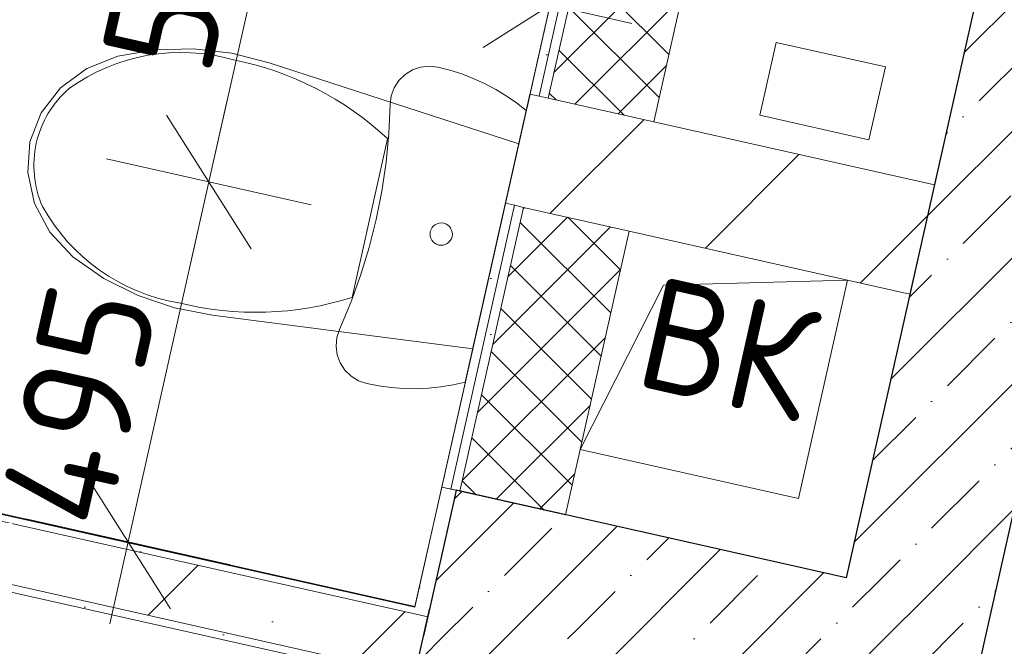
# Model space of a CAD drawing. Header units: millimetres. Extents: x -7145539 to -6664766, y 5874041 to 6141700.
# Tile 129 of 177: x -6932994 to -6931675, y 5902205 to 5903045. Entities that reach past the tile are written whole.
import ezdxf
from ezdxf.enums import TextEntityAlignment as Align

# ---------------------------------------------------------------- set-up
doc = ezdxf.new("R2010")
doc.units = ezdxf.units.MM
doc.header["$MEASUREMENT"] = 0
for name, color, linetype in [('S - квартира_помещение.АР', 7, 'Continuous'), ('АР-Мебель_Оборудование_Технология.АР', 7, 'Continuous'), ('АР-Мебель_Сантехника.АР', 7, 'Continuous'), ('АР-Стены_внутренние_пилоны.АР', 7, 'Continuous'), ('АР-Стены_Перегородки_100_.АР', 7, 'Continuous'), ('АР-Стены_Перегородки_шахты_.АР', 7, 'Continuous'), ('АР-Чертеж-Размеры.АР', 7, 'Continuous'), ('ИОС-Шахты и отверстия.АР', 7, 'Continuous')]:
    doc.layers.add(name, color=color, linetype=linetype)
for name, color, linetype, lineweight in [('S - квартира_помещение.АР_Ном._пера__101', 252, 'Continuous', 0), ('АР-Мебель_Оборудование_Технология.АР_Ном._пера__101', 252, 'Continuous', 0), ('АР-Мебель_Сантехника.АР_Ном._пера__101', 252, 'Continuous', 0), ('АР-Стены_внутренние_пилоны.АР_Ном._пера__1', 7, 'Continuous', 15), ('АР-Стены_Перегородки_100_.АР_Ном._пера__1', 7, 'Continuous', 15), ('АР-Стены_Перегородки_шахты_.АР_Ном._пера__1', 7, 'Continuous', 15), ('АР-Чертеж-Размеры.АР_Ном._пера__1', 7, 'Continuous', 0), ('ИОС-Шахты и отверстия.АР_Ном._пера__1', 7, 'Continuous', 0), ('Паспорта Зон Archicad_Ном._пера__1', 7, 'Continuous', 0)]:
    doc.layers.add(name, color=color, linetype=linetype, lineweight=lineweight)
doc.styles.add('РЎР“Р•РќР•Р\xa0Р\x98Р\xa0_РЎРўР\x98Р›Р¬_1', font='txt')
doc.styles.add('РЎР“Р•РќР•Р\xa0Р\x98Р\xa0_РЎРўР\x98Р›Р¬_6', font='GOST_Common.ttf')
doc.styles.add('РЎР“Р•РќР•Р\xa0Р\x98Р\xa0_РЎРўР\x98Р›Р¬_7', font='txt')
doc.dimstyles.new('СГЕНЕРИР_СТИЛЬ__1', dxfattribs={"dimtxt": 150, "dimasz": 142.5, "dimexe": 0.18, "dimexo": 0.0625, "dimgap": 0, "dimtad": 1, "dimdec": 0, "dimzin": 0, "dimdsep": 46, "dimtxsty": 'РЎР“Р•РќР•Р\xa0Р\x98Р\xa0_РЎРўР\x98Р›Р¬_6', "dimblk": 'ARROWHEAD_6', "dimblk1": 'ARROWHEAD_6', "dimblk2": 'ARROWHEAD_6', "dimcen": 0.09, "dimse1": 1, "dimse2": 1, "dimclrd": 7, "dimclre": 7, "dimclrt": 7, "dimazin": 0, "dimtfac": 1, "dimtdec": 4, "dimtmove": 0, "dimatfit": 3, "dimfxl": 1, "dimtolj": 1, "dimtzin": 0, "dimarcsym": 0})
doc.dimstyles.new('СГЕНЕРИР_СТИЛЬ__2', dxfattribs={"dimtxt": 150, "dimasz": 142.5, "dimexe": 0.18, "dimexo": 0.0625, "dimgap": 0, "dimtad": 1, "dimdec": 0, "dimzin": 0, "dimdsep": 46, "dimtxsty": 'РЎР“Р•РќР•Р\xa0Р\x98Р\xa0_РЎРўР\x98Р›Р¬_6', "dimblk": 'ARROWHEAD_6', "dimblk1": 'ARROWHEAD_6', "dimblk2": 'ARROWHEAD_6', "dimcen": 0.09, "dimse1": 1, "dimse2": 1, "dimclrd": 7, "dimclre": 7, "dimclrt": 7, "dimazin": 0, "dimtfac": 1, "dimtdec": 4, "dimtmove": 2, "dimatfit": 3, "dimfxl": 1, "dimtolj": 1, "dimtzin": 0, "dimarcsym": 0})
pattern_1 = [(45, (-6321637.81, 6319297.94), (-111.369318, 111.369318), [0, -105, 0, -157.5]), (110, (-6321287.81, 6319297.94), (148.001588, 53.868173), [0, -77, 0, -133])]
pattern_2 = [(45, (-6321637.81, 6318947.94), (-169.70563, 169.70563), []), (90, (-6321807.52, 6319117.65), (-216, 0), [0, -144, 0, -216]), (155, (-6321637.81, 6319287.35), (91.285545, 195.76248), [0, -105.6, 0, -182.4])]
pattern_3 = [(45, (-6321637.81, 6318947.94), (-84.852814, 84.852814), []), (45, (-6321680.24, 6318990.37), (-84.852814, 84.852814), [90, -30, 0, -30])]
pattern_4 = [(0, (-6321637.814, 6318947.94), (0, 75), [0, -75])]
pattern_5 = [(45, (-6321637.814, 6318947.94), (-35.355339, 35.355339), []), (135, (-6321637.814, 6318947.94), (35.355339, 35.355339), [])]
pattern_6 = [(45, (-6321637.81, 6318947.94), (-127.279217, 127.279217), [])]

# ---------------------------------------------------------------- blocks, each defined once
blk = doc.blocks.new('С_у_5_45_1', base_point=(-6932566.5, 5900786.5))
at = {"layer": 'S - квартира_помещение.АР_Ном._пера__101', "color": 252, "linetype": 'Continuous', "lineweight": 0, "flags": 128}
blk.add_lwpolyline([(-6933968.4, 5903707.9), (-6934206.4, 5902648.5), (-6932464.8, 5902257.3), (-6932226.8, 5903316.7)], close=True, dxfattribs=at)
at = {"layer": 'Паспорта Зон Archicad_Ном._пера__1', "color": 7, "lineweight": 0, "style": 'РЎР“Р•РќР•Р\xa0Р\x98Р\xa0_РЎРўР\x98Р›Р¬_1'}
blk.add_attdef('ROOM_NUMBER', text='', height=250, rotation=347.3411, dxfattribs=at).set_placement((-6933485.5, 5902888.2), align=Align.MIDDLE_CENTER)
blk = doc.blocks.new('Холл_6_47_1', base_point=(-6933407.5, 5901826))
at = {"layer": 'S - квартира_помещение.АР_Ном._пера__101', "color": 252, "linetype": 'Continuous', "lineweight": 0, "flags": 128}
blk.add_lwpolyline([(-6932486.5, 5902160.7), (-6934325.6, 5902573.8), (-6934051.7, 5903793.3), (-6935124.9, 5904034.3), (-6935617.1, 5901843.5), (-6935837.2, 5900863.6), (-6932924.8, 5900209.4)], close=True, dxfattribs=at)
at = {"layer": 'Паспорта Зон Archicad_Ном._пера__1', "color": 7, "lineweight": 0, "style": 'РЎР“Р•РќР•Р\xa0Р\x98Р\xa0_РЎРўР\x98Р›Р¬_1'}
blk.add_attdef('ROOM_NUMBER', text='', height=250, rotation=347.3411, dxfattribs=at).set_placement((-6933811.4, 5901060.1), align=Align.MIDDLE_CENTER)
blk = doc.blocks.new('Унитаз 23[131]_1', base_point=(-6932356.1, 5902741))
at = {"layer": 'АР-Мебель_Сантехника.АР_Ном._пера__101', "color": 252, "linetype": 'Continuous', "lineweight": 0}
for p, q in [((-6932501.1, 5902885.2), (-6932525, 5902778.9)), ((-6932525, 5902778.9), (-6932548.8, 5902672.6))]:
    blk.add_line(p, q, dxfattribs=at)
at = {"layer": 'АР-Мебель_Сантехника.АР_Ном._пера__101', "color": 252, "linetype": 'Continuous', "lineweight": 0, "flags": 128}
for points in [[(-6932835.7, 5902675.1), (-6932881.5, 5902698.1), (-6932923.1, 5902726.9), (-6932953.8, 5902760.1), (-6932974.4, 5902798.5), (-6932983.5, 5902839.9), (-6932980.6, 5902881.3), (-6932965.5, 5902920), (-6932939.6, 5902953.4), (-6932904.5, 5902979.4), (-6932862.6, 5902996.2), (-6932812.7, 5903004.5), (-6932761.4, 5903005.7), (-6932710.1, 5902999.8), (-6932660, 5902986.9), (-6932325.2, 5902878.6), (-6932387, 5902603.5), (-6932736, 5902648.7), (-6932786.8, 5902658.5)], [(-6932397.1, 5902558.8), (-6932413.3, 5902555.2), (-6932429.8, 5902552.5), (-6932446.4, 5902550.8), (-6932463, 5902550.1), (-6932479.7, 5902550.3), (-6932496.3, 5902551.6), (-6932512.8, 5902553.8), (-6932529.2, 5902557), (-6932540.1, 5902560.7), (-6932550, 5902566.8), (-6932558.3, 5902575), (-6932564.6, 5902584.7), (-6932568.6, 5902595.6), (-6932570.2, 5902607.1), (-6932569.1, 5902618.7), (-6932565.6, 5902629.7), (-6932550.6, 5902665.6), (-6932537.4, 5902702.1), (-6932526, 5902739.3), (-6932516.6, 5902777), (-6932509, 5902815.2), (-6932503.3, 5902853.7), (-6932499.6, 5902892.4), (-6932497.9, 5902931.2), (-6932496.3, 5902942.7), (-6932492.3, 5902953.6), (-6932486, 5902963.3), (-6932477.7, 5902971.5), (-6932467.9, 5902977.6), (-6932456.9, 5902981.4), (-6932445.4, 5902982.7), (-6932433.8, 5902981.4), (-6932417.7, 5902977.3), (-6932401.8, 5902972.2), (-6932386.3, 5902966.2), (-6932371.1, 5902959.3), (-6932356.3, 5902951.5), (-6932342.1, 5902942.9), (-6932328.4, 5902933.5), (-6932315.2, 5902923.2)]]:
    blk.add_lwpolyline(points, close=True, dxfattribs=at)
at = {"layer": 'АР-Мебель_Сантехника.АР_Ном._пера__101', "color": 252, "linetype": 'Continuous', "lineweight": 0}
for centre, major_axis, start_param, end_param in [((-6932778, 5902744.1), (-250.8, 56.3), 4.656662, 5.55725), ((-6932791.2, 5902574.2), (-415.2, 93.3), 4.182987, 4.736007), ((-6932837.1, 5902848.2), (-135.2, 30.4), 5.650681, 6.277324), ((-6932836.7, 5902849.8), (-135.2, 30.4), 0.005861, 0.632505), ((-6932738.8, 5902918.7), (-250.8, 56.3), 0.725939, 1.626528), ((-6932678.1, 5903077.9), (-415.2, 93.3), 1.547181, 2.100201)]:
    blk.add_ellipse(centre, major_axis=major_axis, ratio=0.999377, start_param=start_param, end_param=end_param, dxfattribs=at)
blk.add_ellipse((-6932429.3, 5902757.4), major_axis=(3.3, 14.6), ratio=0.999724, dxfattribs=at)
blk = doc.blocks.new('Стена_224_1', base_point=(-6934235.6, 5902563.9))
at = {"layer": 'АР-Стены_Перегородки_100_.АР', "linetype": 'Continuous', "lineweight": 0, "true_color": 0x000000}
h = blk.add_hatch(dxfattribs=at)
h.set_pattern_fill('ШТУКАТУРКА__ГИПС_01_0001', color=18, style=0, pattern_type=2)
h.set_pattern_definition(pattern_1)
h.paths.add_polyline_path([(-6934208.3, 5902639.7), (-6932466.7, 5902248.6), (-6932464.6, 5902258.3), (-6934206.1, 5902649.5)])
h = blk.add_hatch(dxfattribs=at)
h.set_pattern_fill('БУТ__50__0001', color=18, style=0, pattern_type=2)
h.set_pattern_definition(pattern_2)
h.paths.add_polyline_path([(-6934235.6, 5902563.9), (-6932484.3, 5902170.5), (-6932466.7, 5902248.6), (-6934218.1, 5902641.9)])
h = blk.add_hatch(dxfattribs=at)
h.set_pattern_fill('ШТУКАТУРКА__ГИПС_01_0001', color=18, style=0, pattern_type=2)
h.set_pattern_definition(pattern_1)
h.paths.add_polyline_path([(-6934315.9, 5902571.6), (-6932486.5, 5902160.7), (-6932484.3, 5902170.5), (-6934313.7, 5902581.4)])
h = blk.add_hatch(dxfattribs=at)
h.set_pattern_fill('ШТУКАТУРКА__ГИПС_01_0001', color=18, style=0, pattern_type=2)
h.set_pattern_definition(pattern_1)
h.paths.add_polyline_path([(-6932447.2, 5902244.2), (-6932445, 5902253.9), (-6932464.6, 5902258.3), (-6932466.7, 5902248.6)])
h = blk.add_hatch(dxfattribs=at)
h.set_pattern_fill('БУТ__50__0001', color=18, style=0, pattern_type=2)
h.set_pattern_definition(pattern_2)
h.paths.add_polyline_path([(-6932464.8, 5902166.1), (-6932447.2, 5902244.2), (-6932466.7, 5902248.6), (-6932484.3, 5902170.5)])
at = {"layer": 'АР-Стены_внутренние_пилоны.АР_Ном._пера__1', "color": 7, "linetype": 'Continuous', "lineweight": 30}
for p, q in [((-6932447.2, 5902244.2), (-6932445, 5902253.9)), ((-6932464.8, 5902166.1), (-6932447.2, 5902244.2))]:
    blk.add_line(p, q, dxfattribs=at)
at = {"layer": 'АР-Стены_внутренние_пилоны.АР_Ном._пера__1', "color": 7, "linetype": 'Continuous', "lineweight": 15}
blk.add_line((-6932447.2, 5902244.2), (-6932466.7, 5902248.6), dxfattribs=at)
at = {"layer": 'АР-Стены_Перегородки_100_.АР_Ном._пера__1', "color": 7, "linetype": 'Continuous', "lineweight": 15}
for p, q in [((-6932466.7, 5902248.6), (-6934218.1, 5902641.9)), ((-6934235.6, 5902563.9), (-6932484.3, 5902170.5))]:
    blk.add_line(p, q, dxfattribs=at)
at = {"layer": 'АР-Стены_Перегородки_100_.АР_Ном._пера__1', "color": 7, "linetype": 'Continuous', "lineweight": 0, "flags": 128}
for points in [[(-6932464.6, 5902258.3), (-6934206.1, 5902649.5)], [(-6934325.6, 5902573.8), (-6932486.5, 5902160.7)]]:
    blk.add_lwpolyline(points, dxfattribs=at)
blk = doc.blocks.new('Стена_253_1', base_point=(-6932333.5, 5902294.4))
at = {"layer": 'АР-Стены_Перегородки_100_.АР', "linetype": 'Continuous', "lineweight": 0, "true_color": 0x000000}
h = blk.add_hatch(dxfattribs=at)
h.set_pattern_fill('ЖЕЛЕЗОБЕТОН__PROJECT__0001', color=18, style=0, pattern_type=2)
h.set_pattern_definition(pattern_3)
h.paths.add_polyline_path([(-6932214, 5902370), (-6932409.1, 5902413.9), (-6932412.8, 5902397.6), (-6932254.2, 5902191.2)])
h = blk.add_hatch(dxfattribs=at)
h.set_pattern_fill('ЖЕЛЕЗОБЕТОН__PROJECT__0001', color=18, style=0, pattern_type=2)
h.set_pattern_definition(pattern_3)
h.paths.add_polyline_path([(-6932257.8, 5902174.9), (-6932254.2, 5902191.2), (-6932412.8, 5902397.6), (-6932452.9, 5902218.7)])
h = blk.add_hatch(dxfattribs=at)
h.set_pattern_fill('ЖЕЛЕЗОБЕТОН__PROJECT__0001', color=18, style=0, pattern_type=2)
h.set_pattern_definition(pattern_3)
h.paths.add_polyline_path([(-6931886.7, 5902296.5), (-6932214, 5902370), (-6932254.2, 5902191.2), (-6932238.3, 5902170.5), (-6931930.5, 5902101.4)])
h = blk.add_hatch(dxfattribs=at)
h.set_pattern_fill('ЖЕЛЕЗОБЕТОН__PROJECT__0001', color=18, style=0, pattern_type=2)
h.set_pattern_definition(pattern_3)
h.paths.add_polyline_path([(-6931930.5, 5902101.4), (-6931735.4, 5902057.6), (-6931886.7, 5902296.5)])
h = blk.add_hatch(dxfattribs=at)
h.set_pattern_fill('ЖЕЛЕЗОБЕТОН__PROJECT__0001', color=18, style=0, pattern_type=2)
h.set_pattern_definition(pattern_3)
h.paths.add_polyline_path([(-6931691.5, 5902252.7), (-6931886.7, 5902296.5), (-6931735.4, 5902057.6)])
h = blk.add_hatch(dxfattribs=at)
h.set_pattern_fill('ЖЕЛЕЗОБЕТОН__PROJECT__0001', color=18, style=0, pattern_type=2)
h.set_pattern_definition(pattern_3)
h.paths.add_polyline_path([(-6932254.2, 5902191.2), (-6932257.8, 5902174.9), (-6932238.3, 5902170.5)])
at = {"layer": 'АР-Стены_внутренние_пилоны.АР_Ном._пера__1', "color": 7, "linetype": 'Continuous', "lineweight": 30}
for p, q in [((-6932412.8, 5902397.6), (-6932452.9, 5902218.7)), ((-6932257.8, 5902174.9), (-6932238.3, 5902170.5))]:
    blk.add_line(p, q, dxfattribs=at)
at = {"layer": 'АР-Стены_внутренние_пилоны.АР_Ном._пера__1', "color": 7, "linetype": 'Continuous', "lineweight": 30, "flags": 128}
blk.add_lwpolyline([(-6931735.4, 5902057.6), (-6931691.5, 5902252.7)], dxfattribs=at)
at = {"layer": 'АР-Стены_Перегородки_100_.АР_Ном._пера__1', "color": 7, "linetype": 'Continuous', "lineweight": 30}
blk.add_line((-6932409.1, 5902413.9), (-6932412.8, 5902397.6), dxfattribs=at)
at = {"layer": 'АР-Стены_Перегородки_100_.АР_Ном._пера__1', "color": 7, "linetype": 'Continuous', "lineweight": 30, "flags": 128}
for points in [[(-6931886.7, 5902296.5), (-6932409.1, 5902413.9)], [(-6932238.3, 5902170.5), (-6931735.4, 5902057.6)]]:
    blk.add_lwpolyline(points, dxfattribs=at)
blk = doc.blocks.new('Стена_254_1', base_point=(-6931267.5, 5904596.9))
at = {"layer": 'АР-Стены_внутренние_пилоны.АР', "linetype": 'Continuous', "lineweight": 0, "true_color": 0x000000}
h = blk.add_hatch(dxfattribs=at)
h.set_pattern_fill('ЖЕЛЕЗОБЕТОН__PROJECT__0001', color=18, style=0, pattern_type=2)
h.set_pattern_definition(pattern_3)
h.paths.add_polyline_path([(-6931691.5, 5902252.7), (-6931191.8, 5904477.4), (-6931387, 5904521.2), (-6931886.7, 5902296.5)])
at = {"layer": 'АР-Стены_внутренние_пилоны.АР_Ном._пера__1', "color": 7, "linetype": 'Continuous', "lineweight": 30, "flags": 128}
for points in [[(-6931387, 5904521.2), (-6931886.7, 5902296.5)], [(-6931691.5, 5902252.7), (-6931191.8, 5904477.4)]]:
    blk.add_lwpolyline(points, dxfattribs=at)
blk = doc.blocks.new('Стена_265_1', base_point=(-6932212.6, 5903380.1))
at = {"layer": 'АР-Стены_Перегородки_шахты_.АР', "linetype": 'Continuous', "lineweight": 0, "true_color": 0x000000}
h = blk.add_hatch(dxfattribs=at)
h.set_pattern_fill('ШТУКАТУРКА__ГИПС_03_0001', color=18, style=0, pattern_type=2)
h.set_pattern_definition(pattern_4)
h.paths.add_polyline_path([(-6932298.1, 5902942.3), (-6932200.4, 5903377.4), (-6932212.6, 5903380.1), (-6932310.3, 5902945.1)])
h = blk.add_hatch(dxfattribs=at)
h.set_pattern_fill('ШТУКАТУРКА__ГИПС_03_0001', color=18, style=0, pattern_type=2)
h.set_pattern_definition(pattern_4)
h.paths.add_polyline_path([(-6932285.9, 5902939.6), (-6932188.2, 5903374.7), (-6932200.4, 5903377.4), (-6932298.1, 5902942.3)])
h = blk.add_hatch(dxfattribs=at)
h.set_pattern_fill('УТЕПЛИТЕЛЬ_0001', color=18, style=0, pattern_type=2)
h.set_pattern_definition(pattern_5)
h.paths.add_polyline_path([(-6932144.4, 5902907.8), (-6932046.7, 5903342.9), (-6932188.2, 5903374.7), (-6932285.9, 5902939.6)])
h = blk.add_hatch(dxfattribs=at)
h.set_pattern_fill('ШТУКАТУРКА__ГИПС_03_0001', color=18, style=0, pattern_type=2)
h.set_pattern_definition(pattern_4)
h.paths.add_polyline_path([(-6932343.2, 5902798.7), (-6932428.6, 5902418.3), (-6932416.4, 5902415.5), (-6932331, 5902796)])
h = blk.add_hatch(dxfattribs=at)
h.set_pattern_fill('ШТУКАТУРКА__ГИПС_03_0001', color=18, style=0, pattern_type=2)
h.set_pattern_definition(pattern_4)
h.paths.add_polyline_path([(-6932331, 5902796), (-6932416.4, 5902415.5), (-6932404.2, 5902412.8), (-6932318.8, 5902793.3)])
h = blk.add_hatch(dxfattribs=at)
h.set_pattern_fill('УТЕПЛИТЕЛЬ_0001', color=18, style=0, pattern_type=2)
h.set_pattern_definition(pattern_5)
h.paths.add_polyline_path([(-6932318.8, 5902793.3), (-6932404.2, 5902412.8), (-6932262.8, 5902381), (-6932177.3, 5902761.5)])
at = {"layer": 'АР-Стены_Перегородки_шахты_.АР_Ном._пера__1', "color": 7, "linetype": 'Continuous', "lineweight": 0}
for p, q in [((-6932200.4, 5903377.4), (-6932298.1, 5902942.3)), ((-6932331, 5902796), (-6932416.4, 5902415.5))]:
    blk.add_line(p, q, dxfattribs=at)
at = {"layer": 'АР-Стены_Перегородки_шахты_.АР_Ном._пера__1', "color": 7, "linetype": 'Continuous', "lineweight": 15}
for p, q in [((-6932188.2, 5903374.7), (-6932285.9, 5902939.6)), ((-6932298.1, 5902942.3), (-6932310.3, 5902945.1)), ((-6932285.9, 5902939.6), (-6932298.1, 5902942.3)), ((-6932144.4, 5902907.8), (-6932285.9, 5902939.6)), ((-6932343.2, 5902798.7), (-6932331, 5902796)), ((-6932331, 5902796), (-6932318.8, 5902793.3)), ((-6932318.8, 5902793.3), (-6932404.2, 5902412.8)), ((-6932318.8, 5902793.3), (-6932177.3, 5902761.5))]:
    blk.add_line(p, q, dxfattribs=at)
at = {"layer": 'АР-Стены_Перегородки_шахты_.АР_Ном._пера__1', "color": 7, "linetype": 'Continuous', "lineweight": 0, "flags": 128}
for points in [[(-6932212.6, 5903380.1), (-6932428.6, 5902418.3)], [(-6932212.6, 5903380.1), (-6932200.4, 5903377.4)], [(-6932200.4, 5903377.4), (-6932188.2, 5903374.7)], [(-6932428.6, 5902418.3), (-6932416.4, 5902415.5)], [(-6932416.4, 5902415.5), (-6932404.2, 5902412.8)]]:
    blk.add_lwpolyline(points, dxfattribs=at)
at = {"layer": 'АР-Стены_Перегородки_шахты_.АР_Ном._пера__1', "color": 7, "linetype": 'Continuous', "lineweight": 15, "flags": 128}
for points in [[(-6932188.2, 5903374.7), (-6932046.7, 5903342.9)], [(-6932144.4, 5902907.8), (-6932046.7, 5903342.9)], [(-6932262.8, 5902381), (-6932177.3, 5902761.5)], [(-6932404.2, 5902412.8), (-6932262.8, 5902381)]]:
    blk.add_lwpolyline(points, dxfattribs=at)
blk = doc.blocks.new('Стена_266_1', base_point=(-6932326.7, 5902871.9))
at = {"layer": 'АР-Стены_внутренние_пилоны.АР', "linetype": 'Continuous', "lineweight": 0, "true_color": 0x000000}
h = blk.add_hatch(dxfattribs=at)
h.set_pattern_fill('БЛОКИ_БЕТОННЫЕ_ЭФФЕКТИВН_78', color=18, style=0, pattern_type=2)
h.set_pattern_definition(pattern_6)
h.paths.add_polyline_path([(-6932331, 5902796), (-6932298.1, 5902942.3), (-6932310.3, 5902945.1), (-6932343.2, 5902798.7)])
h = blk.add_hatch(dxfattribs=at)
h.set_pattern_fill('БЛОКИ_БЕТОННЫЕ_ЭФФЕКТИВН_78', color=18, style=0, pattern_type=2)
h.set_pattern_definition(pattern_6)
h.paths.add_polyline_path([(-6932318.8, 5902793.3), (-6932285.9, 5902939.6), (-6932298.1, 5902942.3), (-6932331, 5902796)])
h = blk.add_hatch(dxfattribs=at)
h.set_pattern_fill('БЛОКИ_БЕТОННЫЕ_ЭФФЕКТИВН_78', color=18, style=0, pattern_type=2)
h.set_pattern_definition(pattern_6)
h.paths.add_polyline_path([(-6932177.3, 5902761.5), (-6932144.4, 5902907.8), (-6932285.9, 5902939.6), (-6932318.8, 5902793.3)])
h = blk.add_hatch(dxfattribs=at)
h.set_pattern_fill('БЛОКИ_БЕТОННЫЕ_ЭФФЕКТИВН_78', color=18, style=0, pattern_type=2)
h.set_pattern_definition(pattern_6)
h.paths.add_polyline_path([(-6932177.3, 5902761.5), (-6931801.2, 5902677), (-6931768.3, 5902823.4), (-6932144.4, 5902907.8)])
at = {"layer": 'АР-Стены_внутренние_пилоны.АР_Ном._пера__1', "color": 7, "linetype": 'Continuous', "lineweight": 15, "flags": 128}
for points in [[(-6931768.3, 5902823.4), (-6932144.4, 5902907.8)], [(-6931801.2, 5902677), (-6931768.3, 5902823.4)], [(-6932177.3, 5902761.5), (-6931801.2, 5902677)]]:
    blk.add_lwpolyline(points, dxfattribs=at)
at = {"layer": 'АР-Стены_Перегородки_шахты_.АР_Ном._пера__1', "color": 7, "linetype": 'Continuous', "lineweight": 0}
blk.add_line((-6932310.3, 5902945.1), (-6932343.2, 5902798.7), dxfattribs=at)
at = {"layer": 'АР-Стены_Перегородки_шахты_.АР_Ном._пера__1', "color": 7, "linetype": 'Continuous', "lineweight": 15}
for p, q in [((-6932298.1, 5902942.3), (-6932310.3, 5902945.1)), ((-6932285.9, 5902939.6), (-6932298.1, 5902942.3)), ((-6932144.4, 5902907.8), (-6932285.9, 5902939.6)), ((-6932343.2, 5902798.7), (-6932331, 5902796)), ((-6932331, 5902796), (-6932318.8, 5902793.3)), ((-6932318.8, 5902793.3), (-6932177.3, 5902761.5))]:
    blk.add_line(p, q, dxfattribs=at)
blk = doc.blocks.new('Гардероб Нестандартный 23[168]_1', base_point=(-6932486.5, 5902160.8))
at = {"layer": 'АР-Мебель_Оборудование_Технология.АР_Ном._пера__101', "color": 252, "linetype": 'Continuous', "lineweight": 0, "flags": 128}
blk.add_lwpolyline([(-6932486.5, 5902160.8), (-6934325.6, 5902573.8), (-6934457.1, 5901988.2), (-6932618, 5901575.2)], close=True, dxfattribs=at)
blk = doc.blocks.new('*D1231', base_point=(-6321637.8, 6318947.9))
at = {"layer": 'АР-Чертеж-Размеры.АР_Ном._пера__1', "color": 7, "linetype": 'Continuous', "lineweight": 0, "transparency": 16777216}
for p, q in [((-6932586.7, 5903512.8), (-6932611.3, 5903403.1)), ((-6932554.6, 5903313.5), (-6932668.1, 5903492.7)), ((-6932748.6, 5903433.9), (-6932474.1, 5903372.3)), ((-6932611.3, 5903403.1), (-6932740.7, 5902827.4)), ((-6932797.4, 5902917), (-6932683.9, 5902737.8)), ((-6932877.9, 5902858.2), (-6932603.4, 5902796.6)), ((-6932740.7, 5902827.4), (-6932765.3, 5902717.6))]:
    blk.add_line(p, q, dxfattribs=at)
at = {"layer": 'АР-Чертеж-Размеры.АР_Ном._пера__1', "color": 7, "lineweight": 0, "transparency": 16777216, "insert": (-6932740.2, 5902966.2), "char_height": 150, "attachment_point": 7, "rotation": 77.3411, "style": 'РЎР“Р•РќР•Р\xa0Р\x98Р\xa0_РЎРўР\x98Р›Р¬_6'}
blk.add_mtext('\\A1;{\\pql;\\fGOST Common|b0|i0|c204|p0;\\W1.000000;590}', dxfattribs=at)
blk = doc.blocks.new('ARROWHEAD_6')
at = {"color": 0, "linetype": 'Continuous', "lineweight": 0}
for p, q in [((-0.5, -0.5), (0.5, 0.5)), ((0, 0), (-1, 0))]:
    blk.add_line(p, q, dxfattribs=at)
blk = doc.blocks.new('*D1243', base_point=(-6321637.8, 6318947.9))
at = {"layer": 'АР-Чертеж-Размеры.АР_Ном._пера__1', "color": 7, "linetype": 'Continuous', "lineweight": 0, "transparency": 16777216}
for p, q in [((-6932740.6, 5902827.4), (-6932716, 5902937.1)), ((-6932683.9, 5902737.8), (-6932797.4, 5902917)), ((-6932603.4, 5902796.6), (-6932877.9, 5902858.2)), ((-6932849.1, 5902344.7), (-6932740.6, 5902827.4)), ((-6932905.8, 5902434.3), (-6932792.3, 5902255.1)), ((-6932711.9, 5902313.9), (-6932986.3, 5902375.5)), ((-6932873.7, 5902234.9), (-6932849.1, 5902344.7))]:
    blk.add_line(p, q, dxfattribs=at)
at = {"layer": 'АР-Чертеж-Размеры.АР_Ном._пера__1', "color": 7, "lineweight": 0, "transparency": 16777216, "insert": (-6932877, 5902357.1), "char_height": 150, "attachment_point": 7, "rotation": 77.341, "style": 'РЎР“Р•РќР•Р\xa0Р\x98Р\xa0_РЎРўР\x98Р›Р¬_6'}
blk.add_mtext('\\A1;{\\pql;\\fGOST Common|b0|i0|c204|p0;\\W1.000000;495}', dxfattribs=at)
blk = doc.blocks.new('*D1327', base_point=(-6321637.8, 6318947.9))
at = {"layer": 'АР-Чертеж-Размеры.АР_Ном._пера__1', "color": 7, "linetype": 'Continuous', "lineweight": 0, "transparency": 16777216}
for p, q in [((-6932283.5, 5903064.6), (-6934025, 5903455.7)), ((-6932252.7, 5903201.8), (-6932314.3, 5902927.3)), ((-6932373.1, 5903007.8), (-6932193.9, 5903121.3)), ((-6932173.7, 5903039.9), (-6932283.5, 5903064.6))]:
    blk.add_line(p, q, dxfattribs=at)
blk = doc.blocks.new('*D1328', base_point=(-6321637.8, 6318947.9))
at = {"layer": 'АР-Чертеж-Размеры.АР_Ном._пера__1', "color": 7, "linetype": 'Continuous', "lineweight": 0, "transparency": 16777216}
for p, q in [((-6933994.2, 5903592.9), (-6934055.8, 5903318.5)), ((-6933935.4, 5903512.5), (-6934114.6, 5903399)), ((-6934025, 5903455.7), (-6934134.8, 5903480.4)), ((-6932283.5, 5903064.6), (-6934025, 5903455.7)), ((-6932373.1, 5903007.8), (-6932193.9, 5903121.3))]:
    blk.add_line(p, q, dxfattribs=at)
at = {"layer": 'АР-Чертеж-Размеры.АР_Ном._пера__1', "color": 7, "lineweight": 0, "transparency": 16777216, "insert": (-6933365.6, 5903338.3), "char_height": 150, "attachment_point": 7, "rotation": 347.3411, "style": 'РЎР“Р•РќР•Р\xa0Р\x98Р\xa0_РЎРўР\x98Р›Р¬_6'}
blk.add_mtext('\\A1;{\\pql;\\fGOST Common|b0|i0|c204|p0;\\W1.000000;1\xa0785}', dxfattribs=at)
blk = doc.blocks.new('*D1347', base_point=(-6321637.8, 6318947.9))
at = {"layer": 'АР-Чертеж-Размеры.АР_Ном._пера__1', "color": 7, "linetype": 'Continuous', "lineweight": 0, "transparency": 16777216}
for p, q in [((-6934418.7, 5902159.4), (-6934357.1, 5902433.8)), ((-6934298.3, 5902353.3), (-6934477.5, 5902239.8)), ((-6934497.7, 5902321.2), (-6934387.9, 5902296.6)), ((-6934387.9, 5902296.6), (-6932548.8, 5901883.5)), ((-6932579.6, 5901746.3), (-6932517.9, 5902020.7)), ((-6932638.4, 5901826.8), (-6932459.2, 5901940.2)), ((-6932548.8, 5901883.5), (-6932439, 5901858.9))]:
    blk.add_line(p, q, dxfattribs=at)
at = {"layer": 'АР-Чертеж-Размеры.АР_Ном._пера__1', "color": 7, "lineweight": 0, "transparency": 16777216, "insert": (-6933679.6, 5902168.3), "char_height": 150, "attachment_point": 7, "rotation": 347.3411, "style": 'РЎР“Р•РќР•Р\xa0Р\x98Р\xa0_РЎРўР\x98Р›Р¬_6'}
blk.add_mtext('\\A1;{\\pql;\\fGOST Common|b0|i0|c204|p0;\\W1.000000;1\xa0885}', dxfattribs=at)
blk = doc.blocks.new('Стена_374_1', base_point=(-6932333.5, 5902294.4))
at = {"layer": 'АР-Стены_внутренние_пилоны.АР', "linetype": 'Continuous', "lineweight": 0, "true_color": 0x000000}
h = blk.add_hatch(dxfattribs=at)
h.set_pattern_fill('ШТУКАТУРКА__ГИПС_01_0001', color=18, style=0, pattern_type=2)
h.set_pattern_definition(pattern_1)
h.paths.add_polyline_path([(-6932445, 5902253.9), (-6932412.8, 5902397.6), (-6932428.6, 5902418.3), (-6932464.6, 5902258.3)])
h = blk.add_hatch(dxfattribs=at)
h.set_pattern_fill('ШТУКАТУРКА__ГИПС_01_0001', color=18, style=0, pattern_type=2)
h.set_pattern_definition(pattern_1)
h.paths.add_polyline_path([(-6932428.6, 5902418.3), (-6932412.8, 5902397.6), (-6932409.1, 5902413.9)])
h = blk.add_hatch(dxfattribs=at)
h.set_pattern_fill('ЖЕЛЕЗОБЕТОН__PROJECT__0001', color=18, style=0, pattern_type=2)
h.set_pattern_definition(pattern_3)
h.paths.add_polyline_path([(-6932452.9, 5902218.7), (-6932666.7, 5901266.8), (-6932530.2, 5901236.2), (-6932471.6, 5901223), (-6932257.8, 5902174.9)])
at = {"layer": 'АР-Стены_внутренние_пилоны.АР_Ном._пера__1', "color": 7, "linetype": 'Continuous', "lineweight": 30}
for p, q in [((-6932412.8, 5902397.6), (-6932452.9, 5902218.7)), ((-6932447.2, 5902244.2), (-6932445, 5902253.9)), ((-6932464.8, 5902166.1), (-6932447.2, 5902244.2))]:
    blk.add_line(p, q, dxfattribs=at)
at = {"layer": 'АР-Стены_внутренние_пилоны.АР_Ном._пера__1', "color": 7, "linetype": 'Continuous', "lineweight": 15}
blk.add_line((-6932447.2, 5902244.2), (-6932466.7, 5902248.6), dxfattribs=at)
at = {"layer": 'АР-Стены_внутренние_пилоны.АР_Ном._пера__1', "color": 7, "linetype": 'Continuous', "lineweight": 0, "flags": 128}
blk.add_lwpolyline([(-6932428.6, 5902418.3), (-6932464.6, 5902258.3)], dxfattribs=at)
at = {"layer": 'АР-Стены_Перегородки_100_.АР_Ном._пера__1', "color": 7, "linetype": 'Continuous', "lineweight": 30}
blk.add_line((-6932409.1, 5902413.9), (-6932412.8, 5902397.6), dxfattribs=at)
at = {"layer": 'АР-Стены_Перегородки_100_.АР_Ном._пера__1', "color": 7, "linetype": 'Continuous', "lineweight": 0, "flags": 128}
blk.add_lwpolyline([(-6932428.6, 5902418.3), (-6932409.1, 5902413.9)], dxfattribs=at)
blk = doc.blocks.new('Символ Проема в Полу 21[198]_1', base_point=(-6931884.6, 5902695.7))
at = {"layer": 'ИОС-Шахты и отверстия.АР_Ном._пера__1', "color": 7, "linetype": 'Continuous', "lineweight": 0, "flags": 128}
for points in [[(-6931884.6, 5902695.7), (-6932177.3, 5902761.5), (-6932243, 5902468.7), (-6932131.4, 5902689)], [(-6932131.4, 5902689), (-6932243, 5902468.7), (-6931950.3, 5902403), (-6931884.6, 5902695.7)]]:
    blk.add_lwpolyline(points, close=True, dxfattribs=at)

msp = doc.modelspace()

# ---------------------------------------------------------------- linework, layer by layer
at = {"layer": 'S - квартира_помещение.АР', "color": 254, "linetype": 'Continuous', "lineweight": 0, "true_color": 0xd8d8d8, "flags": 128}
for points in [[(-6932486.5, 5902160.7), (-6934325.6, 5902573.8), (-6934051.7, 5903793.3), (-6935124.9, 5904034.3), (-6935617.1, 5901843.5), (-6935837.2, 5900863.6), (-6932924.8, 5900209.4)], [(-6933968.4, 5903707.9), (-6934206.4, 5902648.5), (-6932464.8, 5902257.3), (-6932226.8, 5903316.7)]]:
    msp.add_lwpolyline(points, close=True, dxfattribs=at)
at = {"layer": 'ИОС-Шахты и отверстия.АР_Ном._пера__1', "color": 7, "linetype": 'Continuous', "lineweight": 0}
msp.add_lwpolyline([(-6931833.9, 5902981.5), (-6931855.9, 5902884), (-6932002.2, 5902916.8), (-6931980.3, 5903014.4)], close=True, dxfattribs=at)
msp.add_lwpolyline([(-6931833.9, 5902981.5), (-6931855.9, 5902884), (-6932002.2, 5902916.8), (-6931980.3, 5903014.4)], close=True, dxfattribs=at)

# ---------------------------------------------------------------- block references
at = {"layer": 'S - квартира_помещение.АР', "color": 7, "linetype": 'Continuous', "lineweight": 0}
for name, p in [('Холл_6_47_1', (-6933407.5, 5901826)), ('С_у_5_45_1', (-6932566.5, 5900786.5))]:
    msp.add_blockref(name, p, dxfattribs=at)
at = {"layer": 'АР-Мебель_Оборудование_Технология.АР', "color": 252, "linetype": 'Continuous', "lineweight": 0}
msp.add_blockref('Гардероб Нестандартный 23[168]_1', (-6932486.5, 5902160.8), dxfattribs=at)
at = {"layer": 'АР-Мебель_Сантехника.АР', "color": 252, "linetype": 'Continuous', "lineweight": 0}
msp.add_blockref('Унитаз 23[131]_1', (-6932356.1, 5902741), dxfattribs=at)
at = {"layer": 'АР-Стены_внутренние_пилоны.АР', "color": 7, "lineweight": 0}
for name, p in [('Стена_254_1', (-6931267.5, 5904596.9)), ('Стена_266_1', (-6932326.7, 5902871.9)), ('Стена_374_1', (-6932333.5, 5902294.4))]:
    msp.add_blockref(name, p, dxfattribs=at)
at = {"layer": 'АР-Стены_Перегородки_100_.АР', "color": 7, "lineweight": 0}
for name, p in [('Стена_224_1', (-6934235.6, 5902563.9)), ('Стена_253_1', (-6932333.5, 5902294.4))]:
    msp.add_blockref(name, p, dxfattribs=at)
at = {"layer": 'АР-Стены_Перегородки_шахты_.АР', "color": 7, "lineweight": 0}
msp.add_blockref('Стена_265_1', (-6932212.6, 5903380.1), dxfattribs=at)
at = {"layer": 'ИОС-Шахты и отверстия.АР', "color": 7, "linetype": 'Continuous', "lineweight": 0}
msp.add_blockref('Символ Проема в Полу 21[198]_1', (-6931884.6, 5902695.7), dxfattribs=at)

# ---------------------------------------------------------------- texts
at = {"layer": 'ИОС-Шахты и отверстия.АР_Ном._пера__1', "color": 7, "linetype": 'Continuous', "lineweight": 0, "insert": (-6932045.8, 5902603.7), "char_height": 150, "attachment_point": 5, "rotation": 347.3424, "style": 'РЎР“Р•РќР•Р\xa0Р\x98Р\xa0_РЎРўР\x98Р›Р¬_7'}
msp.add_mtext('\\A1;{\\pqc;\\fGOST Common|b1|i0|c204|p0;\\W1.000000;ВК}', dxfattribs=at)

# ---------------------------------------------------------------- dimensions: what is measured, and where the dimension line sits
at = {"layer": 'АР-Чертеж-Размеры.АР', "color": 7, "linetype": 'Continuous', "lineweight": 0}
for base, p1, p2, angle, dimstyle, picture, middle, turn in [((-6934025, 5903455.7), (-6932283.5, 5903064.6), (-6934068.3, 5903263.1), 167.3411, 'СГЕНЕРИР_СТИЛЬ__1', '*D1328', (-6933098.1, 5903355.1), 347.3411), ((-6932740.7, 5902827.4), (-6933091.5, 5903510.9), (-6932980.6, 5902881.3), 257.3411, 'СГЕНЕРИР_СТИЛЬ__2', '*D1231', (-6932775.9, 5903149.7), 77.3411), ((-6932283.5, 5903064.6), (-6932326.7, 5902871.9), (-6932283.5, 5903064.6), 167.3411, 'СГЕНЕРИР_СТИЛЬ__1', '*D1327', (-6932256.5, 5903166.1), 347.3411), ((-6932740.6, 5902827.4), (-6933335.3, 5902453.9), (-6932980.6, 5902881.3), 77.341, 'СГЕНЕРИР_СТИЛЬ__2', '*D1243', (-6932912.7, 5902540.6), 77.341), ((-6932548.8, 5901883.5), (-6934457.1, 5901988.2), (-6932618, 5901575.2), 347.3411, 'СГЕНЕРИР_СТИЛЬ__1', '*D1347', (-6933412.1, 5902185), 347.3411)]:
    dim = msp.add_linear_dim(base=base, p1=p1, p2=p2, angle=angle, dimstyle=dimstyle, dxfattribs=at)
    dim.commit()
    dim.dimension.update_dxf_attribs({"geometry": picture, "text_midpoint": middle, "dimtype": 160, "text_rotation": turn})

doc.saveas('drawing.dxf')
